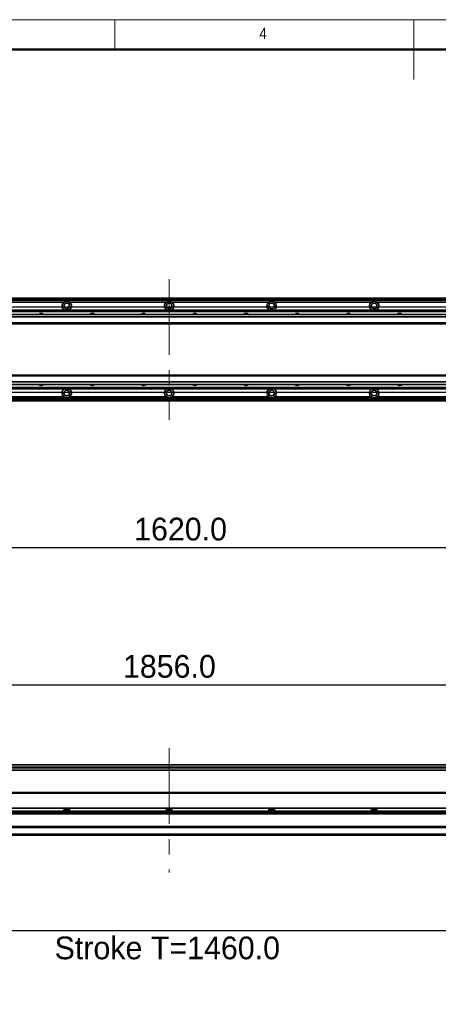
# Model space of a CAD drawing. Header units: millimetres. Extents: x 35 to 2905, y 35 to 2044.
# Tile 7 of 11: x 1008 to 1499, y 892 to 2044. Entities that reach past the tile are written whole.
import ezdxf

# ---------------------------------------------------------------- set-up
doc = ezdxf.new("R2010")
doc.units = ezdxf.units.MM
doc.header["$LTSCALE"] = 7
doc.header["$PDSIZE"] = -1
doc.linetypes.add('CENTERX2', pattern=[20.32, 12.7, -2.54, 2.54, -2.54])
doc.layers.add('黑色实线', color=7, linetype='Continuous')
doc.styles.add('SLDTEXTSTYLE1', font='Gothic.ttf', dxfattribs={"width": 0.913})
doc.styles.add('SLDTEXTSTYLE8', font='txt')
doc.dimstyles.new('SLDDIMSTYLE0', dxfattribs={"dimtxt": 26.6, "dimasz": 14, "dimexe": 0, "dimexo": 0.0625, "dimgap": 6.65, "dimtad": 2, "dimdec": 1, "dimrnd": 1e-09, "dimzin": 4, "dimdsep": 46, "dimtxsty": 'SLDTEXTSTYLE8', "dimsah": 1, "dimcen": 0.09, "dimadec": 0, "dimazin": 1, "dimtfac": 1, "dimtdec": 1, "dimtmove": 0, "dimatfit": 0, "dimfxl": 0, "dimfrac": 2, "dimtolj": 1, "dimtzin": 12, "dimarcsym": 0})
doc.dimstyles.new('SLDDIMSTYLE5', dxfattribs={"dimtxt": 26.6, "dimasz": 14, "dimexe": 0, "dimexo": 0.0625, "dimgap": 6.65, "dimtad": 2, "dimdec": 1, "dimrnd": 1e-09, "dimzin": 4, "dimdsep": 46, "dimtxsty": 'SLDTEXTSTYLE8', "dimsah": 1, "dimcen": 0.09, "dimadec": 0, "dimazin": 1, "dimtfac": 1, "dimtdec": 1, "dimtofl": 0, "dimtmove": 0, "dimatfit": 3, "dimfxl": 0, "dimfrac": 2, "dimtolj": 1, "dimtzin": 12, "dimarcsym": 0})

# ---------------------------------------------------------------- blocks, each defined once
blk = doc.blocks.new('_D_8')
at = {"layer": '黑色实线'}
for p, q in [((2181.6, 1708.1), (2181.6, 1736.1)), ((433.5, 1708.1), (2188.6, 1708.1)), ((2181.6, 1608.1), (2181.6, 1708.1)), ((433.5, 1608.1), (2188.6, 1608.1)), ((2181.6, 1608.1), (2181.6, 1580.1))]:
    blk.add_line(p, q, dxfattribs=at)
for points in [[(2181.6, 1708.1), (2183.7, 1722.1), (2179.5, 1722.1)], [(2181.6, 1608.1), (2179.5, 1594.1), (2183.7, 1594.1)]]:
    blk.add_solid(points, dxfattribs=at)
at = {"layer": '黑色实线', "insert": (2146.7, 1618.2), "char_height": 26.6, "attachment_point": 1, "rotation": 90, "style": 'SLDTEXTSTYLE8'}
blk.add_mtext('100.0', dxfattribs=at)
blk = doc.blocks.new('_D_18')
at = {"layer": '黑色实线'}
for p, q in [((373.6, 1548.3), (373.6, 1419.3)), ((1993.6, 1548.3), (1993.6, 1419.3)), ((373.6, 1426.3), (1993.6, 1426.3))]:
    blk.add_line(p, q, dxfattribs=at)
for points in [[(373.6, 1426.3), (387.6, 1424.2), (387.6, 1428.4)], [(1993.6, 1426.3), (1979.6, 1428.4), (1979.6, 1424.2)]]:
    blk.add_solid(points, dxfattribs=at)
at = {"layer": '黑色实线', "insert": (1142.5, 1461.2), "char_height": 26.6, "attachment_point": 1, "style": 'SLDTEXTSTYLE8'}
blk.add_mtext('1620.0', dxfattribs=at)
blk = doc.blocks.new('_D_19')
at = {"layer": '黑色实线'}
for p, q in [((255.6, 1156.2), (255.6, 1272.7)), ((2111.6, 1156.2), (2111.6, 1272.7)), ((255.6, 1265.7), (2111.6, 1265.7))]:
    blk.add_line(p, q, dxfattribs=at)
for points in [[(255.6, 1265.7), (269.6, 1263.6), (269.6, 1267.8)], [(2111.6, 1265.7), (2097.6, 1267.8), (2097.6, 1263.6)]]:
    blk.add_solid(points, dxfattribs=at)
at = {"layer": '黑色实线', "insert": (1129.4, 1300.6), "char_height": 26.6, "attachment_point": 1, "style": 'SLDTEXTSTYLE8'}
blk.add_mtext('1856.0', dxfattribs=at)
blk = doc.blocks.new('_D_24')
at = {"layer": 'Defpoints', "color": 0}
for p in [(437.1, 1142.8), (1897.1, 1139.3), (437.1, 977.8)]:
    blk.add_point(p, dxfattribs=at)
at = {"layer": '黑色实线', "color": 0, "lineweight": -2}
for p, q in [((437.1, 1142.7), (437.1, 977.8)), ((1897.1, 1139.2), (1897.1, 977.8)), ((1883.1, 977.8), (451.1, 977.8))]:
    blk.add_line(p, q, dxfattribs=at)
at = {"layer": '黑色实线', "color": 0}
for points in [[(451.1, 980.1), (451.1, 975.4), (437.1, 977.8)], [(1883.1, 980.1), (1883.1, 975.4), (1897.1, 977.8)]]:
    blk.add_solid(points, dxfattribs=at)
at = {"layer": '黑色实线', "color": 0, "insert": (1181.4, 971.1), "char_height": 26.6, "attachment_point": 2, "style": 'SLDTEXTSTYLE8'}
blk.add_mtext('\\A1;Stroke T=1460.0', dxfattribs=at)

msp = doc.modelspace()

# ---------------------------------------------------------------- linework, layer by layer
at = {"color": 7, "linetype": 'Continuous', "lineweight": 18}
for p, q in [((2905, 2044), (35, 2044)), ((1120, 2009), (1120, 2044)), ((1470, 2044), (1470, 1974)), ((70, 2009), (2870, 2009))]:
    msp.add_line(p, q, dxfattribs=at)
at = {"color": 7, "linetype": 'Continuous', "lineweight": 50}
msp.add_line((2870, 2009), (70, 2009), dxfattribs=at)
at = {"color": 7, "linetype": 'Continuous', "lineweight": 35}
for p, q in [((1954.0638878, 1718.104985), (413.0639388, 1718.104985)), ((413.0639388, 1717.9049854), (1954.0638878, 1717.9049854)), ((413.0639388, 1717.7049857), (1954.0638878, 1717.7049857)), ((1954.0638878, 1717.604984), (413.0639388, 1717.604984)), ((1954.0638878, 1715.5998465), (413.0639388, 1715.5998465)), ((1060.3944018, 1713.5998462), (946.7335298, 1713.5998462)), ((1180.3944065, 1713.5998462), (1066.7334749, 1713.5998462)), ((1300.3944113, 1713.5998462), (1186.7334797, 1713.5998462)), ((1420.3944161, 1713.5998462), (1306.7334845, 1713.5998462)), ((1540.3943016, 1713.5998462), (1426.7334893, 1713.5998462)), ((2079.064007, 1699.1049838), (288.0639388, 1699.1049838)), ((2079.064007, 1696.1049814), (288.0639388, 1696.1049814)), ((438.5639384, 1704.0998456), (1928.5639479, 1704.0998456)), ((438.5639384, 1703.8068254), (1928.5639479, 1703.8068254)), ((438.5639384, 1702.907965), (1928.5639479, 1702.907965)), ((438.5639384, 1702.6149449), (1928.5639479, 1702.6149449)), ((2079.064007, 1689.1049803), (288.0639388, 1689.1049803)), ((288.0639388, 1688.1049801), (2079.064007, 1688.1049801)), ((2079.064007, 1628.1049852), (288.0639388, 1628.1049852)), ((2079.064007, 1627.1049869), (288.0639388, 1627.1049869)), ((2079.064007, 1620.1049876), (288.0639388, 1620.1049876)), ((2079.064007, 1617.1049853), (288.0639388, 1617.1049853)), ((438.5639384, 1613.5950205), (1928.5639479, 1613.5950205)), ((438.5639384, 1613.302004), (1928.5639479, 1613.302004)), ((438.5639384, 1612.4031399), (1928.5639479, 1612.4031399)), ((438.5639384, 1612.1101235), (1928.5639479, 1612.1101235)), ((1060.3944018, 1602.6101228), (946.7335298, 1602.6101228)), ((1180.3944065, 1602.6101228), (1066.7334749, 1602.6101228)), ((1300.3944113, 1602.6101228), (1186.7334797, 1602.6101228)), ((1420.3944161, 1602.6101228), (1306.7334845, 1602.6101228)), ((1540.3943016, 1602.6101228), (1426.7334893, 1602.6101228)), ((1925.0639632, 1600.6101225), (444.0639272, 1600.6101225)), ((1925.0639632, 1598.104984), (444.0639272, 1598.104984)), ((2079.064007, 1172.127769), (288.0639388, 1172.127769)), ((1925.0639632, 1165.6277707), (444.0639272, 1165.6277707)), ((1897.063966, 1139.717777), (383.5639312, 1139.717777)), ((433.413948, 1139.7777728), (1897.063966, 1139.7777728)), ((1953.5639241, 1121.1746639), (413.5639324, 1121.1746639)), ((1953.5639241, 1117.7746641), (413.5639324, 1117.7746641)), ((1060.3944018, 1121.1746639), (1060.3944018, 1117.7746641)), ((1066.7334749, 1119.7751227), (1060.3944018, 1119.7751227)), ((1066.7334749, 1117.7746641), (1066.7334749, 1121.1746639)), ((1180.3944065, 1121.1746639), (1180.3944065, 1117.7746641)), ((1186.7334797, 1119.7751227), (1180.3944065, 1119.7751227)), ((1186.7334797, 1117.7746641), (1186.7334797, 1121.1746639)), ((1300.3944113, 1121.1746639), (1300.3944113, 1117.7746641)), ((1306.7334845, 1119.7751227), (1300.3944113, 1119.7751227)), ((1306.7334845, 1117.7746641), (1306.7334845, 1121.1746639)), ((1420.3944161, 1121.1746639), (1420.3944161, 1117.7746641)), ((1426.7334893, 1119.7751227), (1420.3944161, 1119.7751227)), ((1426.7334893, 1117.7746641), (1426.7334893, 1121.1746639)), ((1954.3207838, 1114.7177719), (412.8070428, 1114.7177719)), ((2099.5639517, 1099.7177716), (267.5639345, 1099.7177716)), ((2099.5639517, 1098.7177714), (267.5639345, 1098.7177714)), ((2099.5639517, 1090.7777712), (267.5639345, 1090.7777712)), ((2099.5639517, 1089.7777711), (267.5639345, 1089.7777711))]:
    msp.add_line(p, q, dxfattribs=at)
at = {"color": 8, "linetype": 'Continuous', "lineweight": 35}
for p, q in [((1954.0638878, 1717.104983), (413.0639388, 1717.104983)), ((1925.0639632, 1599.1049823), (444.0639272, 1599.1049823)), ((1928.5639479, 1169.1277704), (438.5639384, 1169.1277704)), ((1928.5639479, 1168.6277694), (438.5639384, 1168.6277694)), ((1897.623892, 1138.7177749), (383.5639312, 1138.7177749)), ((1953.5639241, 1115.7177712), (413.5639324, 1115.7177712))]:
    msp.add_line(p, q, dxfattribs=at)
at = {"color": 7, "linetype": 'Continuous', "lineweight": 35}
for centre in [(1063.5639345, 1709.104984), (1183.5639345, 1709.104984), (1303.5639345, 1709.104984), (1423.5639345, 1709.104984), (1063.5639345, 1607.104984), (1183.5639345, 1607.104984), (1303.5639345, 1607.104984), (1423.5639345, 1607.104984)]:
    msp.add_circle(centre, 3.3, dxfattribs=at)
for centre, radius, start, end in [((1063.5639345, 1709.104984), 5.5, 125.1897877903, 245.5088204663), ((1063.5639345, 1709.104984), 5.5, 294.4911795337, 54.8102122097), ((1183.5639345, 1709.104984), 5.5, 125.1897877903, 245.5088204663), ((1183.5639345, 1709.104984), 5.5, 294.4911795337, 54.8102122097), ((1303.5639345, 1709.104984), 5.5, 125.1897877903, 245.5088204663), ((1303.5639345, 1709.104984), 5.5, 294.4911795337, 54.8102122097), ((1423.5639345, 1709.104984), 5.5, 125.1897877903, 245.5088204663), ((1423.5639345, 1709.104984), 5.5, 294.4911795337, 54.8102122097), ((1033.5639345, 1696.599846), 3.75, 41.9157203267, 138.0842796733), ((1093.5639345, 1696.599846), 3.75, 41.9157203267, 138.0842796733), ((1153.5639345, 1696.599846), 3.75, 41.9157203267, 138.0842796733), ((1213.5639345, 1696.599846), 3.75, 41.9157203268, 138.0842796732), ((1273.5639345, 1696.599846), 3.75, 41.9157203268, 138.0842796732), ((1333.5639345, 1696.599846), 3.75, 41.9157203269, 138.0842796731), ((1393.5639345, 1696.599846), 3.75, 41.9157203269, 138.0842796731), ((1453.5639345, 1696.599846), 3.75, 41.915720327, 138.084279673), ((1033.5639345, 1619.6101221), 3.75, 221.9157203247, 318.0842796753), ((1093.5639345, 1619.6101221), 3.75, 221.9157203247, 318.0842796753), ((1153.5639345, 1619.6101221), 3.75, 221.9157203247, 318.0842796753), ((1213.5639345, 1619.6101221), 3.75, 221.9157203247, 318.0842796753), ((1273.5639345, 1619.6101221), 3.75, 221.9157203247, 318.0842796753), ((1333.5639345, 1619.6101221), 3.75, 221.9157203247, 318.0842796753), ((1393.5639345, 1619.6101221), 3.75, 221.9157203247, 318.0842796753), ((1453.5639345, 1619.6101221), 3.75, 221.9157203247, 318.0842796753), ((1063.5639345, 1607.104984), 5.5, 114.4911795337, 234.8102122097), ((1063.5639345, 1607.104984), 5.5, 305.1897877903, 65.5088204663), ((1183.5639345, 1607.104984), 5.5, 114.4911795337, 234.8102122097), ((1183.5639345, 1607.104984), 5.5, 305.1897877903, 65.5088204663), ((1303.5639345, 1607.104984), 5.5, 114.4911795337, 234.8102122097), ((1303.5639345, 1607.104984), 5.5, 305.1897877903, 65.5088204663), ((1423.5639345, 1607.104984), 5.5, 114.4911795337, 234.8102122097), ((1423.5639345, 1607.104984), 5.5, 305.1897877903, 65.5088204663)]:
    msp.add_arc(centre, radius, start, end, dxfattribs=at)
for points, knots in [([(1066.7334749, 1713.5998462), (1066.2740046, 1713.8692414), (1065.3256085, 1714.4253019), (1063.6417258, 1714.6846953), (1061.8995705, 1714.4691708), (1060.8940226, 1713.888407), (1060.3944018, 1713.5998462)], [0, 0, 0, 0, 0.2356821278, 0.4864732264, 0.7448468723, 1, 1, 1, 1]), ([(1186.7334797, 1713.5998462), (1186.2740094, 1713.8692414), (1185.3256133, 1714.4253019), (1183.6417306, 1714.6846953), (1181.8995752, 1714.4691708), (1180.8940274, 1713.888407), (1180.3944065, 1713.5998462)], [0, 0, 0, 0, 0.2356821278, 0.4864732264, 0.7448468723, 1, 1, 1, 1]), ([(1306.7334845, 1713.5998462), (1306.2740142, 1713.8692414), (1305.3256181, 1714.4253019), (1303.6417353, 1714.6846953), (1301.89958, 1714.4691708), (1300.8940322, 1713.888407), (1300.3944113, 1713.5998462)], [0, 0, 0, 0, 0.2356821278, 0.4864732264, 0.7448468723, 1, 1, 1, 1]), ([(1426.7334893, 1713.5998462), (1426.2739779, 1713.8692404), (1425.3255635, 1714.4252601), (1423.641669, 1714.6846987), (1421.899527, 1714.4692088), (1420.893996, 1713.8884071), (1420.3944161, 1713.5998462)], [0, 0, 0, 0, 0.2356978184, 0.4864715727, 0.7448626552, 1, 1, 1, 1]), ([(1060.3944018, 1602.6101228), (1060.8538721, 1602.3407277), (1061.8022682, 1601.7846671), (1063.4861509, 1601.5252738), (1065.2283062, 1601.7407983), (1066.2338541, 1602.3215621), (1066.7334749, 1602.6101228)], [0, 0, 0, 0, 0.2356821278, 0.4864732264, 0.7448468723, 1, 1, 1, 1]), ([(1180.3944065, 1602.6101228), (1180.8538769, 1602.3407277), (1181.8022729, 1601.7846671), (1183.4861557, 1601.5252738), (1185.228311, 1601.7407983), (1186.2338589, 1602.3215621), (1186.7334797, 1602.6101228)], [0, 0, 0, 0, 0.2356821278, 0.4864732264, 0.7448468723, 1, 1, 1, 1]), ([(1300.3944113, 1602.6101228), (1300.8538816, 1602.3407277), (1301.8022777, 1601.7846671), (1303.4861605, 1601.5252738), (1305.2283158, 1601.7407983), (1306.2338636, 1602.3215621), (1306.7334845, 1602.6101228)], [0, 0, 0, 0, 0.2356821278, 0.4864732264, 0.7448468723, 1, 1, 1, 1]), ([(1420.3944161, 1602.6101228), (1420.8538864, 1602.3407277), (1421.8022825, 1601.7846671), (1423.4861652, 1601.5252738), (1425.2283205, 1601.7407983), (1426.2338684, 1602.3215621), (1426.7334893, 1602.6101228)], [0, 0, 0, 0, 0.2356821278, 0.4864732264, 0.7448468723, 1, 1, 1, 1])]:
    msp.add_open_spline(points, degree=3, knots=knots, dxfattribs=at)
at = {"layer": '黑色实线', "linetype": 'CENTERX2', "lineweight": 18}
for p, q in [((1183.5639345, 1740.554984), (1183.5639345, 1575.654984)), ((1183.5639345, 1191.7277715), (1183.5639345, 1046.1277715))]:
    msp.add_line(p, q, dxfattribs=at)

# ---------------------------------------------------------------- texts
at = {"color": 7, "linetype": 'Continuous', "lineweight": 0, "insert": (1289.1666667, 2034.5241742), "char_height": 12.9645833, "attachment_point": 1, "style": 'SLDTEXTSTYLE1'}
msp.add_mtext('4', dxfattribs=at)

# ---------------------------------------------------------------- dimensions: what is measured, and where the dimension line sits
at = {"layer": '黑色实线'}
dim = msp.add_linear_dim(base=(2181.5639345, 1708.099846), p1=(424.5639345, 1608.099846), p2=(424.5639345, 1708.099846), angle=90, dimstyle='SLDDIMSTYLE0', dxfattribs=at)
dim.commit()
dim.dimension.update_dxf_attribs({"geometry": '_D_8', "text_midpoint": (2181.5639345, 1660.581263), "dimtype": 160})
for base, p1, p2, picture, middle in [((1993.5639345, 1426.304934), (373.5639345, 1557.149846), (1993.5639345, 1557.149846), '_D_18', (1194.4994266, 1426.304934)), ((2111.5639345, 1265.6787933), (255.5639345, 1147.2777715), (2111.5639345, 1147.2777715), '_D_19', (1181.4272184, 1265.6787933))]:
    dim = msp.add_linear_dim(base=base, p1=p1, p2=p2, dimstyle='SLDDIMSTYLE5', dxfattribs=at)
    dim.commit()
    dim.dimension.update_dxf_attribs({"geometry": picture, "text_midpoint": middle, "dimtype": 160})
dim = msp.add_linear_dim(base=(437.0639345, 977.7777715), p1=(1897.0639345, 1139.2777715), p2=(437.0639345, 1142.7777715), text='Stroke T=<>', dimstyle='SLDDIMSTYLE5', dxfattribs=at)
dim.commit()
dim.dimension.update_dxf_attribs({"geometry": '_D_24', "text_midpoint": (1181.4272184, 977.7777715), "dimtype": 160})

doc.saveas('drawing.dxf')
